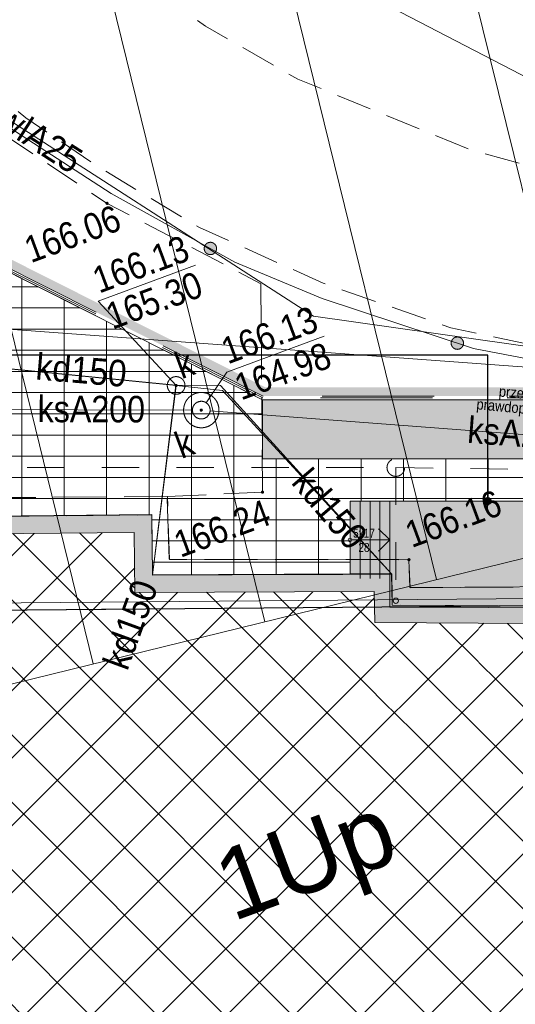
# Model space of a CAD drawing. Header units: millimetres. Extents: x -1155795 to 240441, y -422828 to 463730.
# Tile 36 of 66: x -12843 to 1186, y -3088 to 24795. Entities that reach past the tile are written whole.
import ezdxf
from ezdxf.xclip import XClip

# ---------------------------------------------------------------- set-up
doc = ezdxf.new("R2010")
doc.units = ezdxf.units.MM
doc.header["$MEASUREMENT"] = 0
doc.header["$XCLIPFRAME"] = 0
for name, pattern in [('Dashed', [2116.666667, 1058.333333, -1058.333333]), ('Dashed 1_500', [1000, 500, -500]), ('Long Dashed', [5291.666508, 3174.999952, -2116.666555]), ('Wipeout_Contour', [1000, 0, -1000])]:
    doc.linetypes.add(name, pattern=pattern)
for name, color, linetype in [('00 PZT MAPA', 7, 'Continuous'), ('2D Drafting - General', 7, 'Continuous'), ('Nowe_Structural - Bearing', 7, 'Continuous'), ('Sycow_7_KTOK - Ogrodzenie trwałe', 7, 'Continuous'), ('Sycow_7_RTPW02 - Punkt wysokościowy sztuczny', 7, 'Continuous'), ('Sycow_7_SUPS01_K - Punkt o określonej wysokości urządzenia', 7, 'Continuous'), ('Sycow_7_SUUS22_K - Właz okrągły', 7, 'Continuous')]:
    doc.layers.add(name, color=color, linetype=linetype)
for name, color, linetype, lineweight in [('0_Nr_pióra__1', 7, 'Continuous', 13), ('0_Nr_pióra__38', 30, 'Continuous', 13), ('0_Nr_pióra__60', 230, 'Continuous', 13), ('2D Drafting - General_Nr_pióra__1', 7, 'Continuous', 13), ('2D Drafting - General_Nr_pióra__60', 230, 'Continuous', 13), ('Annotation - Label_Nr_pióra__85', 7, 'Continuous', 13), ('Nowe_0_Nr_pióra__1', 7, 'Continuous', 13), ('Nowe_0_Nr_pióra__27', 7, 'Continuous', 25), ('Nowe_2D Drafting - General_Nr_pióra__1', 7, 'Continuous', 13), ('Nowe_Structural - Bearing_Nr_pióra__27', 7, 'Continuous', 25), ('Sycow_7_218-kontur użytku gruntowego_Nr_pióra__3', 3, 'Continuous', 18), ('Sycow_7_219-działka ewidencyjna_Nr_pióra__7', 7, 'Continuous', 18), ('Sycow_7_@Wywiad_Nr_pióra__34', 34, 'Continuous', 18), ('Sycow_7_@Wywiad_Nr_pióra__7', 7, 'Continuous', 18), ('Sycow_7_chodnik (powierzchnia)_Nr_pióra__7', 7, 'Continuous', 18), ('Sycow_7_EGBB01 - Budynek_Nr_pióra__7', 7, 'Continuous', 18), ('Sycow_7_KTOK - Ogrodzenie trwałe_Nr_pióra__7', 7, 'Continuous', 18), ('Sycow_7_KTPL - Plac_Nr_pióra__7', 7, 'Continuous', 18), ('Sycow_7_MCP_TDM - Tekst dodatkowy mały_Nr_pióra__1', 1, 'Continuous', 18), ('Sycow_7_przewód kanalizacyjny (linia)-Atr1_Nr_pióra__34', 34, 'Continuous', 18), ('Sycow_7_przewód kanalizacyjny (linia)_Nr_pióra__34', 34, 'Continuous', 18), ('Sycow_7_przewód wodociągowy (linia)-Atr1_Nr_pióra__5', 5, 'Continuous', 18), ('Sycow_7_przewód wodociągowy (linia)_Nr_pióra__5', 5, 'Continuous', 18), ('Sycow_7_RTPW02_O - Punkt wysokościowy sztuczny_Nr_pióra__7', 7, 'Continuous', 18), ('Sycow_7_SUBP02_K - Komora podziemna - przewód kanalizacyjny_Nr_pióra__36', 36, 'Continuous', 18), ('Sycow_7_SUPK - Przewód kanalizacyjny_Nr_pióra__36', 36, 'Continuous', 18), ('Sycow_7_SUPK_O - Przewód kanalizacyjny - opis_Nr_pióra__36', 36, 'Continuous', 18), ('Sycow_7_SUPS01_K - Punkt o określonej wysokości urządzenia_Nr_pióra__7', 7, 'Continuous', 18), ('Sycow_7_SUPS01_K_O - Punkt o określonej wysokości urządzenia - rzędna dołu_Nr_pióra__36', 36, 'Continuous', 18), ('Sycow_7_SUPS01_K_O - Punkt o określonej wysokości urządzenia - rzędna góry_Nr_pióra__36', 36, 'Continuous', 18), ('Sycow_7_SUUS15_K - Studzienka - przewód kanalizacyjny_Nr_pióra__36', 36, 'Continuous', 18), ('Sycow_7_SUUS15_K - Studzienka okrągła - przewód kanalizacyjny_Nr_pióra__36', 36, 'Continuous', 18), ('Sycow_7_SUUS22_K - Właz - opis_Nr_pióra__7', 7, 'Continuous', 18), ('Sycow_7_SUUS22_K - Właz okrągły_Nr_pióra__7', 7, 'Continuous', 18)]:
    doc.layers.add(name, color=color, linetype=linetype, lineweight=lineweight)
for name, color, linetype, lineweight, true_color in [('0_Nr_pióra__78', 7, 'Continuous', 13, 0x00bb5e), ('0_Nr_pióra__99', 7, 'Continuous', 0, 0xaad2ff), ('2D Drafting - General_Nr_pióra__101', 7, 'Continuous', 13, 0x4c4c4c), ('2D Drafting - General_Nr_pióra__78', 7, 'Continuous', 13, 0x00bb5e), ('Nowe_2D Drafting - General_Nr_pióra__81', 7, 'Continuous', 13, 0x4c4c4c), ('Nowe_Structural - Bearing_Nr_pióra__101', 7, 'Continuous', 13, 0x4c4c4c), ('Sycow_7_PZT_RT - Linia rozgraniczająca_Nr_pióra__252', 7, 'Continuous', 18, 0x929292), ('Sycow_7_PZT_RT - Oznaczenie terenu_Nr_pióra__252', 7, 'Continuous', 18, 0x929292)]:
    doc.layers.add(name, color=color, linetype=linetype, lineweight=lineweight, true_color=true_color)
doc.styles.add('STYL_AUTOMATYCZNY_1', font='Arial.ttf')
doc.styles.add('STYL_AUTOMATYCZNY_12', font='Arial Narrow.ttf')
doc.styles.add('STYL_AUTOMATYCZNY_5', font='txt', dxfattribs={"width": 0.9})
doc.styles.add('STYL_AUTOMATYCZNY_6', font='txt', dxfattribs={"width": 0.87})
doc.linetypes.add('X (1_500)', pattern='A,0,[1,-2. PZT (5)1.Shx,S=19.84127,R=0,X=0,Y=0],-2500,0', length=2500)
doc.dimstyles.new('STYL_AUTOMATYCZNY__1', dxfattribs={"dimtxt": 0.18, "dimasz": 456, "dimexe": 0.18, "dimexo": 0.0625, "dimgap": 0, "dimtad": 0, "dimtih": 1, "dimtoh": 1, "dimdec": 4, "dimzin": 0, "dimdsep": 46, "dimcen": 0.09, "dimadec": 0, "dimazin": 0, "dimtfac": 1, "dimtdec": 4, "dimtmove": 0, "dimatfit": 3, "dimldrblk": 'ARROWHEAD_11', "dimfxl": 0, "dimtolj": 1, "dimtzin": 0, "dimarcsym": 0})
pattern_1 = [(45, (0, 0), (-353.553, 353.553), []), (45, (-176.8, 176.8), (-353.553, 353.553), [375, -125, 0, -125])]

# ---------------------------------------------------------------- blocks, each defined once
blk = doc.blocks.new('Rysunek_1_7', base_point=(14567, -19307))
at = {"layer": 'Sycow_7_KTOK - Ogrodzenie trwałe', "linetype": 'Continuous', "lineweight": 0, "true_color": 0x000000}
for points in [[(-7281, 18377, 1), (-7609, 18255, 1)], [(-291, 15696, 1), (-619, 15575, 1)]]:
    blk.add_hatch(color=178, dxfattribs=at).paths.add_polyline_path(points)
at = {"layer": 'Sycow_7_RTPW02 - Punkt wysokościowy sztuczny', "linetype": 'Continuous', "lineweight": 0, "true_color": 0x000000}
for points in [[(-10327, 19610, 1), (-10412, 19579, 1)], [(-5926, 11430, 1), (-6010, 11399, 1)], [(-1782, 9518, 1), (-1867, 9487, 1)]]:
    blk.add_hatch(color=178, dxfattribs=at).paths.add_polyline_path(points)
at = {"layer": 'Sycow_7_SUPS01_K - Punkt o określonej wysokości urządzenia', "linetype": 'Continuous', "lineweight": 0, "true_color": 0x000000}
blk.add_hatch(color=178, dxfattribs=at).paths.add_polyline_path([(-8373, 14453, 1), (-8457, 14421, 1)])
at = {"layer": 'Sycow_7_218-kontur użytku gruntowego_Nr_pióra__3', "color": 3, "linetype": 'Continuous', "lineweight": 18}
for p, q in [((-11523, 8090), (-11024, 8094)), ((-11024, 8094), (-11523, 8090)), ((-10524, 8098), (-10024, 8102)), ((-10024, 8102), (-10524, 8098)), ((-9524, 8106), (-9024, 8111)), ((-9024, 8111), (-9524, 8106)), ((-8524, 8115), (-8024, 8119)), ((-8024, 8119), (-8524, 8115)), ((-7524, 8123), (-7024, 8127)), ((-7024, 8127), (-7524, 8123)), ((-6524, 8132), (-6024, 8136)), ((-6024, 8136), (-6524, 8132)), ((-5524, 8140), (-5024, 8144)), ((-5024, 8144), (-5524, 8140)), ((-4524, 8148), (-4024, 8153)), ((-4024, 8153), (-4524, 8148)), ((-3524, 8157), (-3024, 8161)), ((-3024, 8161), (-3524, 8157)), ((-2524, 8165), (-2024, 8169)), ((-2024, 8169), (-2524, 8165)), ((-1524, 8174), (-1024, 8178)), ((-1024, 8178), (-1524, 8174)), ((-524, 8182), (-24, 8186)), ((-24, 8186), (-524, 8182)), ((476, 8190), (976, 8195)), ((976, 8195), (476, 8190)), ((-12523, 8081), (-12023, 8085)), ((-12023, 8085), (-12523, 8081))]:
    blk.add_line(p, q, dxfattribs=at)
at = {"layer": 'Sycow_7_219-działka ewidencyjna_Nr_pióra__7', "color": 7, "linetype": 'Continuous', "lineweight": 18}
blk.add_line((-19336, 8024), (29787, 8437), dxfattribs=at)
at = {"layer": 'Sycow_7_@Wywiad_Nr_pióra__34', "color": 34, "linetype": 'Continuous', "lineweight": 18}
for p, q in [((-20116, 15605), (-8415, 14437)), ((-8415, 14437), (-9083, 9069))]:
    blk.add_line(p, q, dxfattribs=at)
at = {"layer": 'Sycow_7_@Wywiad_Nr_pióra__7', "color": 7, "linetype": 'Continuous', "lineweight": 18}
for p, q in [((-13303, 21552), (-12471, 20997)), ((-12055, 20719), (-11223, 20164)), ((-10807, 19887), (-10369, 19594)), ((-10369, 19594), (-9743, 19267)), ((-9300, 19035), (-8414, 18572)), ((-7971, 18341), (-7084, 17877)), ((-6641, 17646), (-6015, 17319)), ((-6015, 17319), (-6006, 16116)), ((-6002, 15616), (-5994, 14617)), ((-5990, 14117), (-5982, 13117)), ((-5978, 12617), (-5968, 11415)), ((-7564, 11342), (-8660, 11292)), ((-5968, 11415), (-7064, 11365))]:
    blk.add_line(p, q, dxfattribs=at)
at = {"layer": 'Sycow_7_chodnik (powierzchnia)_Nr_pióra__7', "color": 7, "linetype": 'Continuous', "lineweight": 18}
for p, q in [((-5656, 23505), (-6523, 24004)), ((-2926, 22274), (-3851, 22653)), ((-1538, 21706), (-2463, 22085)), ((-149, 21138), (-1075, 21517)), ((-11657, 21333), (-10829, 20773)), ((1295, 20736), (329, 20994)), ((-10408, 20502), (-9551, 19988)), ((-9122, 19731), (-8264, 19217)), ((-6473, 18334), (-5561, 17923)), ((-3720, 17147), (-2776, 16816)), ((-2304, 16651), (-1360, 16321)), ((570, 15811), (1548, 15603))]:
    blk.add_line(p, q, dxfattribs=at)
at = {"layer": 'Sycow_7_chodnik (powierzchnia)_Nr_pióra__7', "color": 7, "linetype": 'Continuous', "lineweight": 18, "flags": 128}
for points in [[(-6956, 24254), (-7586, 24616), (-7813, 24769)], [(-4314, 22842), (-4970, 23111), (-5223, 23256)], [(-12884, 22194), (-12670, 22019), (-12071, 21613)], [(-7835, 18960), (-7756, 18912), (-6929, 18539)], [(-5105, 17718), (-4249, 17332), (-4192, 17312)], [(-888, 16156), (-635, 16068), (81, 15915)]]:
    blk.add_lwpolyline(points, dxfattribs=at)
at = {"layer": 'Sycow_7_EGBB01 - Budynek_Nr_pióra__7', "color": 7, "linetype": 'Continuous', "lineweight": 18, "flags": 128}
blk.add_lwpolyline([(-17433, 10690), (-9099, 10769), (-9083, 9069), (-2312, 9093), (-2295, 8213), (17154, 8091), (17150, 8971), (28229, 8897), (28183, 2018), (27183, 2019), (27183, -3501), (28191, -3500), (28149, -10514), (17008, -10392), (17018, -9512), (-2462, -9464), (-2459, -10323), (-9329, -10299), (-9388, -12468), (-13090, -12384), (-13071, -9684), (-17775, -9654)], close=True, dxfattribs=at)
at = {"layer": 'Sycow_7_KTOK - Ogrodzenie trwałe_Nr_pióra__7', "color": 7, "linetype": 'Continuous', "lineweight": 18, "flags": 128}
blk.add_lwpolyline([(-25202, 35714), (-22974, 31899), (-20259, 28456), (-17260, 25126), (-13993, 22290), (-10254, 19870), (-6751, 17932), (-4277, 16901), (7, 15482), (2220, 15062), (6611, 14454), (13463, 14458)], dxfattribs=at)
at = {"layer": 'Sycow_7_KTOK - Ogrodzenie trwałe_Nr_pióra__7', "color": 7, "linetype": 'Continuous', "lineweight": 18}
for centre in [(-7445, 18316), (-455, 15635)]:
    blk.add_circle(centre, 175, dxfattribs=at)
at = {"layer": 'Sycow_7_KTPL - Plac_Nr_pióra__7', "color": 7, "linetype": 'Continuous', "lineweight": 18}
for p, q in [((-13885, 11258), (-12385, 11268)), ((-11885, 11271), (-10385, 11281)), ((-12012, 10742), (-13512, 10728)), ((-10012, 10761), (-11512, 10746)), ((-7611, 9510), (-6111, 9508)), ((-5611, 9507), (-4111, 9505)), ((-3611, 9505), (-2111, 9503)), ((-5696, 9081), (-7196, 9076)), ((-3696, 9088), (-5196, 9083)), ((-370, 8718), (1130, 8728)), ((-559, 8202), (-2059, 8212)), ((1441, 8190), (-59, 8199))]:
    blk.add_line(p, q, dxfattribs=at)
at = {"layer": 'Sycow_7_KTPL - Plac_Nr_pióra__7', "color": 7, "linetype": 'Continuous', "lineweight": 18, "flags": 128}
for points in [[(-9885, 11284), (-8660, 11292), (-8652, 11017)], [(-9089, 9682), (-9099, 10769), (-9512, 10765)], [(-8636, 10517), (-8604, 9511), (-8111, 9510)], [(-1815, 9289), (-1790, 8709), (-870, 8715)], [(-7696, 9074), (-9083, 9069), (-9084, 9182)], [(-2300, 8477), (-2312, 9093), (-3196, 9090)]]:
    blk.add_lwpolyline(points, dxfattribs=at)
at = {"layer": 'Sycow_7_przewód wodociągowy (linia)_Nr_pióra__5', "color": 5, "linetype": 'Continuous', "lineweight": 18, "flags": 128}
blk.add_lwpolyline([(-31164, 50510), (-30779, 44575), (-21997, 30936), (-20222, 28330), (-14436, 22784), (-4531, 16395), (10129, 14327)], dxfattribs=at)
at = {"layer": 'Sycow_7_PZT_RT - Linia rozgraniczająca_Nr_pióra__252', "color": 252, "linetype": 'Continuous', "lineweight": 18, "true_color": 0x929292, "flags": 128}
blk.add_lwpolyline([(-19332, -10383), (-19538, 8222), (29786, 8637)], dxfattribs=at)
at = {"layer": 'Sycow_7_SUPK - Przewód kanalizacyjny_Nr_pióra__36', "color": 36, "linetype": 'Continuous', "lineweight": 18, "flags": 128}
blk.add_lwpolyline([(23067, 11405), (-7703, 13739), (-14706, 13759), (-14694, 10716)], dxfattribs=at)
at = {"layer": 'Sycow_7_SUPS01_K - Punkt o określonej wysokości urządzenia_Nr_pióra__7', "color": 7, "linetype": 'Continuous', "lineweight": 18, "flags": 128}
for points in [[(-7868, 17842), (-10622, 16823), (-8415, 14437)], [(-4228, 15837), (-6981, 14818), (-7703, 13739)]]:
    blk.add_lwpolyline(points, dxfattribs=at)
at = {"layer": 'Sycow_7_SUUS15_K - Studzienka okrągła - przewód kanalizacyjny_Nr_pióra__36', "color": 36, "linetype": 'Continuous', "lineweight": 18}
blk.add_circle((-8415, 14437), 250, dxfattribs=at)
at = {"layer": 'Sycow_7_MCP_TDM - Tekst dodatkowy mały_Nr_pióra__1', "color": 1, "linetype": 'Continuous', "lineweight": 18, "insert": (1397, 13958), "char_height": 300, "attachment_point": 5, "rotation": 354.7261, "line_spacing_factor": 0.840816, "style": 'STYL_AUTOMATYCZNY_6'}
blk.add_mtext('\\A1;{\\pqc;\\fArial|b0|i0|c0|p0;\\W0.870000;przebieg\\P\\pqc;\\fArial|b0|i0|c0|p0;\\W0.870000;prawdopodobny}', dxfattribs=at)
at = {"layer": 'Sycow_7_przewód kanalizacyjny (linia)-Atr1_Nr_pióra__34', "color": 34, "linetype": 'Continuous', "lineweight": 18, "char_height": 750, "attachment_point": 4, "style": 'STYL_AUTOMATYCZNY_5'}
for insert, rotation in [((-12380, 14975), 355.225), ((-4901, 11917), 310.5234), ((-10145, 6456), 69.945)]:
    blk.add_mtext('\\A1;{\\pql;\\fArial|b0|i0|c0|p0;\\W0.900000;kd150}', dxfattribs=dict(at, insert=insert, rotation=rotation))
at = {"layer": 'Sycow_7_przewód wodociągowy (linia)-Atr1_Nr_pióra__5', "color": 5, "linetype": 'Continuous', "lineweight": 18, "insert": (-13558, 21791), "char_height": 750, "attachment_point": 7, "rotation": 327.188, "style": 'STYL_AUTOMATYCZNY_5'}
blk.add_mtext('\\A1;{\\pql;\\fArial|b0|i0|c0|p0;\\W0.900000;wlA25}', dxfattribs=at)
at = {"layer": 'Sycow_7_PZT_RT - Oznaczenie terenu_Nr_pióra__252', "color": 252, "linetype": 'Continuous', "lineweight": 18, "true_color": 0x929292, "insert": (-7061, -99), "char_height": 2000, "attachment_point": 4, "rotation": 20.318, "style": 'STYL_AUTOMATYCZNY_1'}
blk.add_mtext('\\A1;{\\pql;\\fArial|b0|i0|c0|p0;\\W1.000000;1Up}', dxfattribs=at)
at = {"layer": 'Sycow_7_RTPW02_O - Punkt wysokościowy sztuczny_Nr_pióra__7', "color": 7, "linetype": 'Continuous', "lineweight": 18, "char_height": 750, "attachment_point": 7, "rotation": 20.318, "style": 'STYL_AUTOMATYCZNY_6'}
for s, insert in [('\\A1;{\\pql;\\fArial|b0|i0|c0|p0;\\W0.870000;166.06}', (-12524, 17886)), ('\\A1;{\\pql;\\fArial|b0|i0|c0|p0;\\W0.870000;166.16}', (-1744, 9820)), ('\\A1;{\\pql;\\fArial|b0|i0|c0|p0;\\W0.870000;166.24}', (-8289, 9543))]:
    blk.add_mtext(s, dxfattribs=dict(at, insert=insert))
at = {"layer": 'Sycow_7_SUPK_O - Przewód kanalizacyjny - opis_Nr_pióra__36', "color": 36, "linetype": 'Continuous', "lineweight": 18, "char_height": 750, "attachment_point": 4, "style": 'STYL_AUTOMATYCZNY_6'}
for insert, rotation in [((-12335, 13768), 359.8309), ((-161, 13182), 355.6623)]:
    blk.add_mtext('\\A1;{\\pql;\\fArial|b0|i0|c0|p0;\\W0.870000;ksA200}', dxfattribs=dict(at, insert=insert, rotation=rotation))
at = {"layer": 'Sycow_7_SUPS01_K_O - Punkt o określonej wysokości urządzenia - rzędna dołu_Nr_pióra__36', "color": 36, "linetype": 'Continuous', "lineweight": 18, "char_height": 750, "attachment_point": 1, "rotation": 20.318, "style": 'STYL_AUTOMATYCZNY_6'}
for s, insert in [('\\A1;{\\pql;\\fArial|b0|i0|c0|p0;\\W0.870000;165.30}', (-10476, 16717)), ('\\A1;{\\pql;\\fArial|b0|i0|c0|p0;\\W0.870000;164.98}', (-6836, 14711))]:
    blk.add_mtext(s, dxfattribs=dict(at, insert=insert))
at = {"layer": 'Sycow_7_SUPS01_K_O - Punkt o określonej wysokości urządzenia - rzędna góry_Nr_pióra__36', "color": 36, "linetype": 'Continuous', "lineweight": 18, "char_height": 750, "attachment_point": 7, "rotation": 20.318, "style": 'STYL_AUTOMATYCZNY_6'}
for insert in [(-10591, 17026), (-6950, 15021)]:
    blk.add_mtext('\\A1;{\\pql;\\fArial|b0|i0|c0|p0;\\W0.870000;166.13}', dxfattribs=dict(at, insert=insert))
at = {"layer": 'Sycow_7_SUUS15_K - Studzienka - przewód kanalizacyjny_Nr_pióra__36', "color": 36, "linetype": 'Continuous', "lineweight": 18, "insert": (-8391, 14961), "char_height": 750, "attachment_point": 4, "rotation": 20.318, "style": 'STYL_AUTOMATYCZNY_6'}
blk.add_mtext('\\A1;{\\pql;\\fArial|b0|i0|c0|p0;\\W0.870000;k}', dxfattribs=at)
at = {"layer": 'Sycow_7_SUUS22_K - Właz - opis_Nr_pióra__7', "color": 7, "linetype": 'Continuous', "lineweight": 18, "insert": (-8397, 12704), "char_height": 750, "attachment_point": 4, "rotation": 20.318, "style": 'STYL_AUTOMATYCZNY_6'}
blk.add_mtext('\\A1;{\\pql;\\fArial|b0|i0|c0|p0;\\W0.870000;k}', dxfattribs=at)
at = {"color": 254, "linetype": 'Wipeout_Contour', "lineweight": 0, "ltscale": 1559489.9620301}
blk.add_wipeout([(-7469, 13825), (-7475, 13840), (-7481, 13854), (-7489, 13868), (-7498, 13881), (-7507, 13894), (-7517, 13906), (-7528, 13917), (-7540, 13928), (-7552, 13938), (-7565, 13947), (-7578, 13955), (-7592, 13962), (-7606, 13969), (-7621, 13975), (-7636, 13979), (-7651, 13983), (-7666, 13986), (-7682, 13988), (-7698, 13989), (-7713, 13988), (-7729, 13987), (-7745, 13985), (-7760, 13982), (-7775, 13978), (-7790, 13973), (-7805, 13967), (-7819, 13960), (-7832, 13953), (-7846, 13944), (-7858, 13935), (-7870, 13925), (-7882, 13914), (-7892, 13902), (-7902, 13890), (-7911, 13877), (-7920, 13864), (-7927, 13850), (-7934, 13836), (-7939, 13821), (-7944, 13806), (-7948, 13791), (-7950, 13776), (-7952, 13760), (-7953, 13744), (-7953, 13729), (-7952, 13713), (-7950, 13697), (-7947, 13682), (-7943, 13667), (-7938, 13652), (-7932, 13637), (-7925, 13623), (-7917, 13609), (-7909, 13596), (-7899, 13584), (-7889, 13572), (-7878, 13560), (-7867, 13550), (-7855, 13540), (-7842, 13531), (-7829, 13522), (-7815, 13515), (-7800, 13508), (-7786, 13503), (-7771, 13498), (-7756, 13494), (-7740, 13491), (-7724, 13490), (-7709, 13489), (-7693, 13489), (-7677, 13490), (-7662, 13492), (-7646, 13495), (-7631, 13499), (-7616, 13504), (-7602, 13510), (-7588, 13517), (-7574, 13525), (-7561, 13533), (-7548, 13543), (-7536, 13553), (-7525, 13564), (-7514, 13575), (-7504, 13587), (-7495, 13600), (-7487, 13613), (-7479, 13627), (-7473, 13641), (-7467, 13656), (-7463, 13671), (-7459, 13686), (-7456, 13702), (-7454, 13717), (-7453, 13733), (-7453, 13749), (-7455, 13764), (-7457, 13780), (-7460, 13795)], dxfattribs=at).dxf.layer = 'Sycow_7_SUUS22_K - Właz okrągły'
at = {"layer": 'Sycow_7_SUPS01_K - Punkt o określonej wysokości urządzenia', "linetype": 'Continuous', "lineweight": 0, "true_color": 0x000000}
blk.add_hatch(color=178, dxfattribs=at).paths.add_polyline_path([(-7661, 13754, 1), (-7745, 13723, 1)])
at = {"layer": 'Sycow_7_@Wywiad_Nr_pióra__34', "color": 34, "linetype": 'Continuous', "lineweight": 18, "flags": 128}
blk.add_lwpolyline([(-8415, 14437), (-7106, 14297), (-2312, 9093)], dxfattribs=at)
at = {"layer": 'Sycow_7_przewód kanalizacyjny (linia)_Nr_pióra__34', "color": 34, "linetype": 'Continuous', "lineweight": 18, "flags": 128}
blk.add_lwpolyline([(-39629, 40914), (-39218, 42655), (-37213, 42683), (-6784, 27462), (20744, 13192)], dxfattribs=at)
at = {"layer": 'Sycow_7_przewód wodociągowy (linia)_Nr_pióra__5', "color": 5, "linetype": 'Continuous', "lineweight": 18, "flags": 128}
blk.add_lwpolyline([(-29449, 9995), (-28952, 9976), (-28749, 17175), (10129, 14327)], dxfattribs=at)
at = {"layer": 'Sycow_7_SUBP02_K - Komora podziemna - przewód kanalizacyjny_Nr_pióra__36', "color": 36, "linetype": 'Continuous', "lineweight": 18}
blk.add_circle((-7703, 13739), 500, dxfattribs=at)
at = {"layer": 'Sycow_7_SUUS22_K - Właz okrągły_Nr_pióra__7', "color": 7, "linetype": 'Continuous', "lineweight": 18}
for p, q in [((-7846, 13944), (-7858, 13935)), ((-7832, 13953), (-7846, 13944)), ((-7819, 13960), (-7832, 13953)), ((-7805, 13967), (-7819, 13960)), ((-7790, 13973), (-7805, 13967)), ((-7775, 13978), (-7790, 13973)), ((-7760, 13982), (-7775, 13978)), ((-7745, 13985), (-7760, 13982)), ((-7729, 13987), (-7745, 13985)), ((-7713, 13988), (-7729, 13987)), ((-7698, 13989), (-7713, 13988)), ((-7682, 13988), (-7698, 13989)), ((-7666, 13986), (-7682, 13988)), ((-7651, 13983), (-7666, 13986)), ((-7636, 13979), (-7651, 13983)), ((-7621, 13975), (-7636, 13979)), ((-7606, 13969), (-7621, 13975)), ((-7592, 13962), (-7606, 13969)), ((-7578, 13955), (-7592, 13962)), ((-7565, 13947), (-7578, 13955)), ((-7552, 13938), (-7565, 13947)), ((-7952, 13760), (-7953, 13744)), ((-7953, 13744), (-7953, 13729)), ((-7953, 13729), (-7952, 13713)), ((-7950, 13776), (-7952, 13760)), ((-7952, 13713), (-7950, 13697)), ((-7948, 13791), (-7950, 13776)), ((-7950, 13697), (-7947, 13682)), ((-7944, 13806), (-7948, 13791)), ((-7947, 13682), (-7943, 13667)), ((-7939, 13821), (-7944, 13806)), ((-7943, 13667), (-7938, 13652)), ((-7934, 13836), (-7939, 13821)), ((-7927, 13850), (-7934, 13836)), ((-7920, 13864), (-7927, 13850)), ((-7911, 13877), (-7920, 13864)), ((-7902, 13890), (-7911, 13877)), ((-7892, 13902), (-7902, 13890)), ((-7882, 13914), (-7892, 13902)), ((-7870, 13925), (-7882, 13914)), ((-7858, 13935), (-7870, 13925)), ((-7540, 13928), (-7552, 13938)), ((-7528, 13917), (-7540, 13928)), ((-7517, 13906), (-7528, 13917)), ((-7507, 13894), (-7517, 13906)), ((-7498, 13881), (-7507, 13894)), ((-7489, 13868), (-7498, 13881)), ((-7481, 13854), (-7489, 13868)), ((-7475, 13840), (-7481, 13854)), ((-7469, 13825), (-7475, 13840)), ((-7460, 13795), (-7469, 13825)), ((-7467, 13656), (-7463, 13671)), ((-7463, 13671), (-7459, 13686)), ((-7457, 13780), (-7460, 13795)), ((-7459, 13686), (-7456, 13702)), ((-7455, 13764), (-7457, 13780)), ((-7456, 13702), (-7454, 13717)), ((-7453, 13749), (-7455, 13764)), ((-7454, 13717), (-7453, 13733)), ((-7453, 13733), (-7453, 13749)), ((-7938, 13652), (-7932, 13637)), ((-7932, 13637), (-7925, 13623)), ((-7925, 13623), (-7917, 13609)), ((-7917, 13609), (-7909, 13596)), ((-7909, 13596), (-7899, 13584)), ((-7899, 13584), (-7889, 13572)), ((-7889, 13572), (-7878, 13560)), ((-7878, 13560), (-7867, 13550)), ((-7867, 13550), (-7855, 13540)), ((-7855, 13540), (-7842, 13531)), ((-7842, 13531), (-7829, 13522)), ((-7829, 13522), (-7815, 13515)), ((-7815, 13515), (-7800, 13508)), ((-7800, 13508), (-7786, 13503)), ((-7786, 13503), (-7771, 13498)), ((-7771, 13498), (-7756, 13494)), ((-7756, 13494), (-7740, 13491)), ((-7740, 13491), (-7724, 13490)), ((-7724, 13490), (-7709, 13489)), ((-7709, 13489), (-7693, 13489)), ((-7693, 13489), (-7677, 13490)), ((-7677, 13490), (-7662, 13492)), ((-7662, 13492), (-7646, 13495)), ((-7646, 13495), (-7631, 13499)), ((-7631, 13499), (-7616, 13504)), ((-7616, 13504), (-7602, 13510)), ((-7602, 13510), (-7588, 13517)), ((-7588, 13517), (-7574, 13525)), ((-7574, 13525), (-7561, 13533)), ((-7561, 13533), (-7548, 13543)), ((-7548, 13543), (-7536, 13553)), ((-7536, 13553), (-7525, 13564)), ((-7525, 13564), (-7514, 13575)), ((-7514, 13575), (-7504, 13587)), ((-7504, 13587), (-7495, 13600)), ((-7495, 13600), (-7487, 13613)), ((-7487, 13613), (-7479, 13627)), ((-7479, 13627), (-7473, 13641)), ((-7473, 13641), (-7467, 13656))]:
    blk.add_line(p, q, dxfattribs=at)
blk.add_circle((-7703, 13739), 250, dxfattribs=at)
blk = doc.blocks.new('Ściana_1', base_point=(-3005, 5433))
at = {"layer": 'Nowe_Structural - Bearing_Nr_pióra__101', "linetype": 'Continuous', "lineweight": 13, "true_color": 0x4c4c4c}
h = blk.add_hatch(dxfattribs=at)
h.set_pattern_fill('Solid___Dot_Dashed', color=59, style=0, pattern_type=2)
h.set_pattern_definition(pattern_1)
h.paths.add_polyline_path([(-2705, 5433), (-3005, 5633), (-3005, 5433)])
h = blk.add_hatch(dxfattribs=at)
h.set_pattern_fill('Solid___Dot_Dashed', color=59, style=0, pattern_type=2)
h.set_pattern_definition(pattern_1)
h.paths.add_polyline_path([(-3005, 5433), (-2805, 5633), (-3005, 5633)])
h = blk.add_hatch(dxfattribs=at)
h.set_pattern_fill('Solid___Dot_Dashed', color=59, style=0, pattern_type=2)
h.set_pattern_definition(pattern_1)
h.paths.add_polyline_path([(-2705, 5433), (-3005, 5633), (-3005, 5433)])
h = blk.add_hatch(dxfattribs=at)
h.set_pattern_fill('Solid___Dot_Dashed', color=59, style=0, pattern_type=2)
h.set_pattern_definition(pattern_1)
h.paths.add_polyline_path([(-2805, 5633), (-3005, 5433), (-2805, 5433)])
h = blk.add_hatch(dxfattribs=at)
h.set_pattern_fill('Solid___Dot_Dashed', color=59, style=0, pattern_type=2)
h.set_pattern_definition(pattern_1)
h.paths.add_polyline_path([(-205, 5633), (-2805, 5633), (-2805, 5433), (-205, 5433)])
h = blk.add_hatch(dxfattribs=at)
h.set_pattern_fill('Solid___Dot_Dashed', color=59, style=0, pattern_type=2)
h.set_pattern_definition(pattern_1)
h.paths.add_polyline_path([(-5, 5633), (-205, 5633), (-5, 5433)])
h = blk.add_hatch(dxfattribs=at)
h.set_pattern_fill('Solid___Dot_Dashed', color=59, style=0, pattern_type=2)
h.set_pattern_definition(pattern_1)
h.paths.add_polyline_path([(-5, 5433), (-205, 5633), (-205, 5433)])
at = {"layer": 'Nowe_Structural - Bearing_Nr_pióra__27', "color": 7, "linetype": 'Continuous', "lineweight": 25}
blk.add_line((-2705, 5433), (-3005, 5433), dxfattribs=at)
at = {"layer": 'Nowe_Structural - Bearing_Nr_pióra__27', "color": 7, "linetype": 'Continuous', "lineweight": 25, "flags": 128}
for points in [[(-3005, 5433), (-3005, 5633)], [(-3005, 5633), (-3005, 5433)], [(-205, 5633), (-2805, 5633)], [(-5, 5433), (-5, 5633)], [(-3005, 5433), (-5, 5433)]]:
    blk.add_lwpolyline(points, dxfattribs=at)
blk = doc.blocks.new('Ściana_2', base_point=(-5, 5433))
at = {"layer": 'Nowe_Structural - Bearing_Nr_pióra__101', "linetype": 'Continuous', "lineweight": 13, "true_color": 0x4c4c4c}
h = blk.add_hatch(dxfattribs=at)
h.set_pattern_fill('Solid___Dot_Dashed', color=59, style=0, pattern_type=2)
h.set_pattern_definition(pattern_1)
h.paths.add_polyline_path([(-205, 7443), (-205, 7243), (-5, 7443)])
h = blk.add_hatch(dxfattribs=at)
h.set_pattern_fill('Solid___Dot_Dashed', color=59, style=0, pattern_type=2)
h.set_pattern_definition(pattern_1)
h.paths.add_polyline_path([(-5, 7443), (-205, 7243), (-5, 7243)])
h = blk.add_hatch(dxfattribs=at)
h.set_pattern_fill('Solid___Dot_Dashed', color=59, style=0, pattern_type=2)
h.set_pattern_definition(pattern_1)
h.paths.add_polyline_path([(-205, 7243), (-205, 5633), (-5, 5633), (-5, 7243)])
at = {"layer": 'Nowe_Structural - Bearing_Nr_pióra__27', "color": 7, "linetype": 'Continuous', "lineweight": 25, "flags": 128}
for points in [[(-5, 7443), (-205, 7443)], [(-5, 5633), (-5, 7443)], [(-205, 7243), (-205, 5633)]]:
    blk.add_lwpolyline(points, dxfattribs=at)
blk = doc.blocks.new('Ściana_3', base_point=(-5, 7443))
at = {"layer": 'Nowe_Structural - Bearing_Nr_pióra__101', "linetype": 'Continuous', "lineweight": 13, "true_color": 0x4c4c4c}
h = blk.add_hatch(dxfattribs=at)
h.set_pattern_fill('Solid___Dot_Dashed', color=59, style=0, pattern_type=2)
h.set_pattern_definition(pattern_1)
h.paths.add_polyline_path([(-3005, 7243), (-2805, 7243), (-3005, 7443)])
h = blk.add_hatch(dxfattribs=at)
h.set_pattern_fill('Solid___Dot_Dashed', color=59, style=0, pattern_type=2)
h.set_pattern_definition(pattern_1)
h.paths.add_polyline_path([(-3005, 7443), (-2805, 7243), (-2805, 7443)])
h = blk.add_hatch(dxfattribs=at)
h.set_pattern_fill('Solid___Dot_Dashed', color=59, style=0, pattern_type=2)
h.set_pattern_definition(pattern_1)
h.paths.add_polyline_path([(-2805, 7243), (-205, 7243), (-205, 7443), (-2805, 7443)])
at = {"layer": 'Nowe_Structural - Bearing_Nr_pióra__27', "color": 7, "linetype": 'Continuous', "lineweight": 25, "flags": 128}
for points in [[(-3005, 7443), (-3005, 7243)], [(-205, 7443), (-3005, 7443)], [(-2805, 7243), (-205, 7243)]]:
    blk.add_lwpolyline(points, dxfattribs=at)
blk = doc.blocks.new('Ściana_4', base_point=(-3005, 7443))
at = {"layer": 'Nowe_Structural - Bearing_Nr_pióra__101', "linetype": 'Continuous', "lineweight": 13, "true_color": 0x4c4c4c}
h = blk.add_hatch(dxfattribs=at)
h.set_pattern_fill('Solid___Dot_Dashed', color=59, style=0, pattern_type=2)
h.set_pattern_definition(pattern_1)
h.paths.add_polyline_path([(-2805, 5633), (-2805, 7243), (-3005, 7243), (-3005, 5633)])
at = {"layer": 'Nowe_Structural - Bearing_Nr_pióra__27', "color": 7, "linetype": 'Continuous', "lineweight": 25, "flags": 128}
for points in [[(-3005, 7243), (-3005, 5633)], [(-2805, 5633), (-2805, 7243)]]:
    blk.add_lwpolyline(points, dxfattribs=at)
blk = doc.blocks.new('ARROWHEAD_11')
at = {"color": 0, "linetype": 'Continuous', "lineweight": 0}
blk.add_line((0, 0), (-1, 0), dxfattribs=at)
at = {"color": 0, "linetype": 'Continuous', "lineweight": 0, "const_width": 0.25, "flags": 128}
blk.add_lwpolyline([(-0.125, 0, 1), (0.125, 0, 1)], format="xyb", close=True, dxfattribs=at)

msp = doc.modelspace()

# ---------------------------------------------------------------- block references
at = {"layer": '00 PZT MAPA', "color": 7, "linetype": 'Continuous', "lineweight": 15}
ref = msp.add_blockref('Rysunek_1_7', (14567, -19307), dxfattribs=at)
XClip(ref).set_block_clipping_path([(-38444.7789564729, -141413.2871562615), (134317.2398628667, -77444.9644498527), (67578.7707096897, 102798.5088210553), (-105183.2481096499, 38830.1861146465)])

# ---------------------------------------------------------------- next in the draw order: hatches: boundary and pattern name
at = {"layer": '2D Drafting - General_Nr_pióra__1', "linetype": 'Continuous', "lineweight": 0, "true_color": 0x000000}
for points in [[(-3485, 11163), (-2365, 11163), (-2365, 9103), (-3485, 9103)], [(-2365, 8163), (-2365, 11163), (17148, 11163), (17150, 8096)]]:
    msp.add_hatch(color=178, dxfattribs=at).paths.add_polyline_path(points)
at = {"layer": '2D Drafting - General_Nr_pióra__78', "linetype": 'Continuous', "lineweight": 0, "true_color": 0x002e17}
msp.add_hatch(color=158, dxfattribs=at).paths.add_polyline_path([(-5974, 14034), (-5974, 12363), (12170, 12363), (13192, 14034)])

# ---------------------------------------------------------------- next in the draw order: linework, layer by layer
at = {"layer": '0_Nr_pióra__1', "color": 7, "linetype": 'Continuous', "lineweight": 13}
for p, q in [((-3205, 11163), (-3205, 8972)), ((-2925, 11163), (-2925, 8972)), ((-2645, 11163), (-2645, 8972))]:
    msp.add_line(p, q, dxfattribs=at)
at = {"layer": '0_Nr_pióra__38', "color": 30, "linetype": 'X (1_500)', "lineweight": 13}
for points in [[(-21194, 18286), (-20120, 15609), (-8419, 14442), (-9087, 9074)], [(-8419, 14442), (-7160, 14435), (-2317, 9103)], [(-18831, 10663), (-18954, 11235), (-8666, 11235), (-8609, 9521), (-1830, 9512), (-1795, 8719), (16852, 8831)]]:
    msp.add_lwpolyline(points, dxfattribs=at)
at = {"layer": '0_Nr_pióra__78', "color": 112, "linetype": 'Dashed', "lineweight": 13, "true_color": 0x00bb5e}
for points in [[(-17808, 10812), (-16868, 12112), (-2196, 12112), (-2196, 8340)], [(-2196, 12112), (16639, 11862), (16639, 8331)]]:
    msp.add_lwpolyline(points, dxfattribs=at)
msp.add_circle((-2196, 12112), 250, dxfattribs=at)
at = {"layer": '0_Nr_pióra__78', "color": 112, "linetype": 'Continuous', "lineweight": 13, "true_color": 0x00bb5e}
msp.add_circle((-2196, 8340), 75, dxfattribs=at)
at = {"layer": '2D Drafting - General_Nr_pióra__1', "color": 7, "linetype": 'Continuous', "lineweight": 13, "flags": 128}
for points in [[(-3485, 11163), (-2365, 11163), (-2365, 9103), (-3485, 9103)], [(-2365, 8163), (-2365, 11163), (17148, 11163), (17150, 8096)]]:
    msp.add_lwpolyline(points, close=True, dxfattribs=at)
at = {"layer": '2D Drafting - General_Nr_pióra__101', "color": 59, "linetype": 'Continuous', "lineweight": 13, "true_color": 0x4c4c4c, "flags": 128}
for points in [[(33002, 12363), (15738, 12363), (15762, 14034), (13192, 14034), (12170, 12363), (-5974, 12363), (-5974, 14034), (-17439, 19806)], [(-17439, 10673), (-9105, 10779), (-9087, 9074), (-3485, 9103), (-3485, 11163), (18268, 11163), (18268, 8973), (28223, 8907)]]:
    msp.add_lwpolyline(points, dxfattribs=at)
msp.add_lwpolyline([(-5974, 14034), (-5974, 12363), (12170, 12363), (13192, 14034)], close=True, dxfattribs=at)
at = {"layer": 'Nowe_0_Nr_pióra__1', "color": 7, "linetype": 'Continuous', "lineweight": 13}
for p, q in [((-2365, 10063), (-2683, 10381)), ((-3445, 10063), (-2365, 10063)), ((-2365, 10063), (-2683, 9745))]:
    msp.add_line(p, q, dxfattribs=at)
msp.add_circle((-3495, 10063), 50, dxfattribs=at)

# ---------------------------------------------------------------- next in the draw order: block references
at = {"layer": 'Nowe_Structural - Bearing', "color": 7, "lineweight": 25}
for name, p in [('Ściana_3', (-5, 7443)), ('Ściana_2', (-5, 5433)), ('Ściana_4', (-3005, 7443)), ('Ściana_1', (-3005, 5433))]:
    msp.add_blockref(name, p, dxfattribs=at)

# ---------------------------------------------------------------- next in the draw order: texts
at = {"layer": 'Nowe_0_Nr_pióra__1', "color": 7, "linetype": 'Continuous', "lineweight": 13, "insert": (-3098, 10379), "char_height": 250, "attachment_point": 2, "line_spacing_factor": 0.974506, "style": 'STYL_AUTOMATYCZNY_12'}
msp.add_mtext('\\A1;{\\pqc;\\fArial Narrow|b0|i0|c0|p0;\\W1.000000;5x17\\P\\pqc;\\fArial Narrow|b0|i0|c0|p0;\\W1.000000;28}', dxfattribs=at)

# ---------------------------------------------------------------- next in the draw order: leaders
at = {"layer": 'Annotation - Label_Nr_pióra__85', "color": 7, "linetype": 'Continuous', "lineweight": 13, "annotation_type": 0, "has_hookline": 1, "hookline_direction": 1, "text_width": 17104}
msp.add_leader([(405, 11163), (405, 15299), (-32201, 15299)], dimstyle='STYL_AUTOMATYCZNY__1', dxfattribs=at)

# ---------------------------------------------------------------- next in the draw order: wipeouts: each hides what was drawn before it
at = {"color": 254, "linetype": 'Wipeout_Contour', "lineweight": 0, "ltscale": 27255.367315}
msp.add_wipeout([(-3155, 7593), (145, 7593), (145, 5283), (-3155, 5283)], dxfattribs=at).dxf.layer = '2D Drafting - General'

# ---------------------------------------------------------------- next in the draw order: hatches: boundary and pattern name
at = {"layer": '2D Drafting - General_Nr_pióra__101', "linetype": 'Continuous', "lineweight": 13, "true_color": 0x4c4c4c}
h = msp.add_hatch(dxfattribs=at)
h.set_pattern_fill('Roof__01', color=59, style=0, pattern_type=2)
h.set_pattern_definition([(103.803, (8659.3, 11322.4), (4855.6, 1192.92), [])])
h.paths.add_polyline_path([(-10733, 79959), (-30186, 1779), (47504, 20866)])
h = msp.add_hatch(dxfattribs=at)
h.set_pattern_fill('Grid_60x120', color=59, style=0, pattern_type=2)
h.set_pattern_definition([(0, (-22382, 4632.86), (0, 600), []), (90, (-22382, 4632.9), (-1200, 0), [])])
h.paths.add_polyline_path([(-27164, 14097), (-27325, -10540), (-17780, -10540), (-17780, -9644), (-17723, -6404), (-19165, -6404), (-20865, -6404), (-20865, -6254), (-19165, -6254), (-19165, -4167), (-20865, -4167), (-20865, 10673), (-17439, 10673), (-9105, 10779), (-9087, 9074), (-3485, 9103), (-3485, 11163), (18268, 11163), (18268, 8973), (28223, 8907), (29482, 8907), (31104, 8746), (32394, 8725), (33002, 8722), (33002, 12363), (15738, 12363), (15762, 14034), (13192, 14034), (12170, 12363), (-5974, 12363), (-5974, 14034), (-17439, 19806), (-22283, 19806)])
at = {"layer": '2D Drafting - General_Nr_pióra__60', "linetype": 'Continuous', "lineweight": 0, "true_color": 0x7f0040}
h = msp.add_hatch(color=236, dxfattribs=at)
h.paths.add_polyline_path([(35185, 7223), (57118, 7223), (57118, 10495), (36185, 10496), (36185, 14384), (-5891, 14384), (-17356, 20156), (-22444, 20156), (-27514, 14228), (-27712, -16213), (35184, -16214)])
h.paths.add_polyline_path([(34935, 7473), (56868, 7473), (56868, 10245), (35935, 10246), (35935, 14134), (-5950, 14134), (-17415, 19906), (-22329, 19906), (-27264, 14135), (-27461, -15963), (34934, -15964)], flags=0)
at = {"layer": 'Nowe_2D Drafting - General_Nr_pióra__1', "linetype": 'Continuous', "lineweight": 0, "true_color": 0x000000}
h = msp.add_hatch(color=178, dxfattribs=at)
h.paths.add_polyline_path([(-17780, -9644), (-13077, -9674), (-13095, -12374), (-9394, -12458), (-9333, -10294), (-2464, -10313), (-2468, -9454), (17014, -9507), (17005, -10387), (28143, -10504), (28184, -3995), (29482, -3994), (29482, 2521), (28182, 2523), (28223, 8907), (17145, 8981), (17150, 8096), (-2299, 8218), (-2317, 9103), (-9087, 9074), (-9105, 10779), (-17439, 10701)])
h.paths.add_polyline_path([(-17272, -9147), (-12573, -9177), (-12592, -11885), (-9880, -11947), (-9819, -9793), (-2967, -9812), (-2970, -8953), (17520, -9008), (17510, -9892), (27646, -9999), (27684, -3996), (27684, -3496), (28979, -3496), (28987, 2022), (27682, 2023), (27682, 2523), (27720, 8410), (17648, 8478), (17654, 7593), (-2788, 7721), (-2807, 8601), (-9581, 8572), (-9599, 10275), (-16947, 10205)], flags=0)
at = {"layer": 'Nowe_2D Drafting - General_Nr_pióra__81', "linetype": 'Continuous', "lineweight": 13, "true_color": 0x4c4c4c}
h = msp.add_hatch(dxfattribs=at)
h.set_pattern_fill('Grid_90x90', color=59, style=0, pattern_type=2)
h.set_pattern_definition([(135, (-11784.2, -558.9), (954.594, 954.594), []), (45, (-11784.2, -558.9), (-954.594, 954.594), [])])
h.paths.add_polyline_path([(-16947, 10205), (-17272, -9147), (-12573, -9177), (-12592, -11885), (-9880, -11947), (-9819, -9793), (-2967, -9812), (-2970, -8953), (17520, -9008), (17510, -9892), (27646, -9999), (27684, -3496), (28979, -3496), (28987, 2016), (27682, 2023), (27720, 8410), (17648, 8478), (17654, 7593), (-2788, 7721), (-2807, 8601), (-9581, 8572), (-9599, 10275)])

# ---------------------------------------------------------------- next in the draw order: linework, layer by layer
at = {"layer": '0_Nr_pióra__60', "color": 230, "linetype": 'Long Dashed', "lineweight": 13}
for points in [[(-27461, -15963), (34934, -15964), (34935, 7473), (56868, 7473), (56868, 10245), (35935, 10246), (35935, 14134), (-5950, 14134), (-17415, 19906), (-22329, 19906), (-27264, 14135)], [(-27410, -15913), (34884, -15914), (34885, 7523), (56818, 7523), (56818, 10195), (35885, 10196), (35885, 14084), (-5962, 14084), (-17427, 19856), (-22306, 19856), (-27214, 14116)], [(-27360, -15863), (34834, -15864), (34835, 7573), (56768, 7573), (56768, 10145), (35835, 10146), (35835, 14034), (-5974, 14034), (-17439, 19806), (-22283, 19806), (-27164, 14097)]]:
    msp.add_lwpolyline(points, close=True, dxfattribs=at)
at = {"layer": '0_Nr_pióra__99', "color": 141, "linetype": 'Dashed 1_500', "lineweight": 0, "true_color": 0xaad2ff}
for centre, radius in [((88699, -12696), 150000), ((-56052, -28118), 150000), ((-34105, -15278), 75000)]:
    msp.add_circle(centre, radius, dxfattribs=at)
at = {"layer": '2D Drafting - General_Nr_pióra__101', "color": 59, "linetype": 'Continuous', "lineweight": 13, "true_color": 0x4c4c4c, "flags": 128}
msp.add_lwpolyline([(-10733, 79959), (-30186, 1779), (47504, 20866)], close=True, dxfattribs=at)
at = {"layer": 'Nowe_0_Nr_pióra__27', "color": 7, "linetype": 'Continuous', "lineweight": 25}
msp.add_lwpolyline([(-45294, -8992), (-19136, -10376), (-19339, 8029), (29784, 8442), (56768, 9145), (58005, 59199)], dxfattribs=at)
at = {"layer": 'Nowe_2D Drafting - General_Nr_pióra__1', "color": 7, "linetype": 'Continuous', "lineweight": 13, "flags": 128}
for points in [[(-17780, -9644), (-13077, -9674), (-13095, -12374), (-9394, -12458), (-9333, -10294), (-2464, -10313), (-2468, -9454), (17014, -9507), (17005, -10387), (28143, -10504), (28184, -3995), (29482, -3994), (29482, 2521), (28182, 2523), (28223, 8907), (17145, 8981), (17150, 8096), (-2299, 8218), (-2317, 9103), (-9087, 9074), (-9105, 10779), (-17439, 10701)], [(-17272, -9147), (-12573, -9177), (-12592, -11885), (-9880, -11947), (-9819, -9793), (-2967, -9812), (-2970, -8953), (17520, -9008), (17510, -9892), (27646, -9999), (27684, -3996), (27684, -3496), (28979, -3496), (28987, 2022), (27682, 2023), (27682, 2523), (27720, 8410), (17648, 8478), (17654, 7593), (-2788, 7721), (-2807, 8601), (-9581, 8572), (-9599, 10275), (-16947, 10205)]]:
    msp.add_lwpolyline(points, close=True, dxfattribs=at)

doc.saveas('drawing.dxf')
